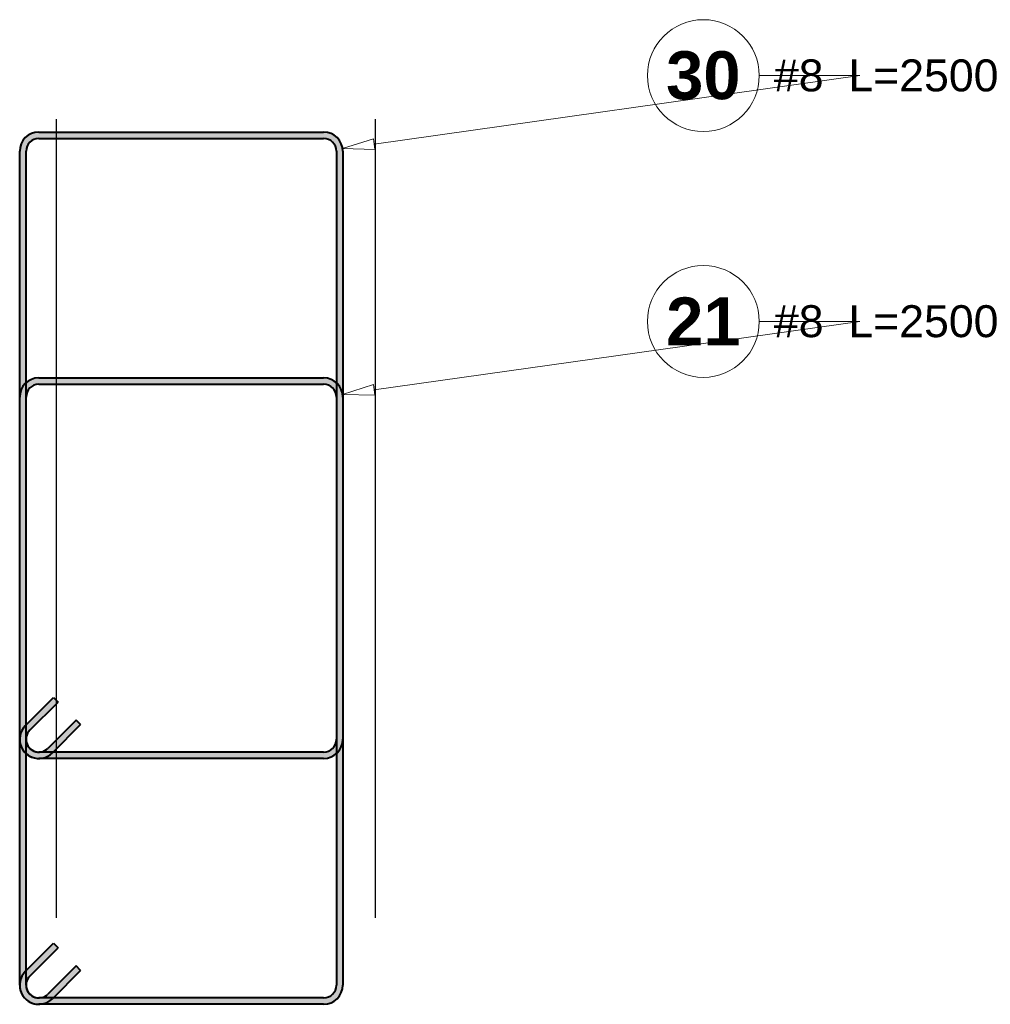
# Model space of a CAD drawing. Extents: x 40861 to 114399, y -71497 to -5875.
# Tile 43 of 45: x 105270 to 106485, y -8047 to -6815. Entities that reach past the tile are written whole.
import ezdxf

# ---------------------------------------------------------------- set-up
doc = ezdxf.new("R2010")
doc.units = 0
doc.header["$LTSCALE"] = 10
doc.header["$MEASUREMENT"] = 0
doc.layers.add('RCAD_kształt pręta', color=7, linetype='Continuous')
doc.layers.add('RCAD_opis kształtu pręta', color=7, linetype='Continuous')
doc.styles.add('style1', font='arial.ttf')
doc.styles.add('style3', font='arialbd.ttf')

msp = doc.modelspace()

# ---------------------------------------------------------------- hatches: boundary and pattern name
at = {"layer": 'RCAD_kształt pręta', "lineweight": 40, "true_color": 0x919191}
h = msp.add_hatch(color=252, dxfattribs=at)
edge = h.paths.add_edge_path(flags=0)
edge.add_line((105293.56342, -6955.2342), (105293.56342, -6963.2342))
edge.add_arc((105293.56342, -6979.2342), 16, 90, 180)
edge.add_line((105277.56342, -6979.2342), (105269.56342, -6979.2342))
edge.add_arc((105293.56342, -6979.2342), 24, 450, 540, ccw=False)
for points in [[(105293.56342, -6963.2342), (105293.56342, -6955.2342), (105650.10673, -6955.2342), (105650.10673, -6963.2342)], [(105277.56342, -7715.40975), (105269.56342, -7715.40975), (105269.56342, -6979.2342), (105277.56342, -6979.2342)], [(105666.10673, -6979.2342), (105674.10673, -6979.2342), (105674.10673, -7715.40975), (105666.10673, -7715.40975)], [(105293.56342, -7270.92253), (105293.56342, -7262.92253), (105650.10673, -7262.92253), (105650.10673, -7270.92253)], [(105277.56342, -8023.09808), (105269.56342, -8023.09808), (105269.56342, -7286.92253), (105277.56342, -7286.92253)], [(105666.10673, -7286.92253), (105674.10673, -7286.92253), (105674.10673, -8023.09808), (105666.10673, -8023.09808)], [(105282.24971, -7704.09604), (105276.59286, -7698.43919), (105311.9482, -7663.08385), (105317.60505, -7668.7407)], [(105340.23247, -7691.36812), (105345.88932, -7697.02497), (105310.53398, -7732.38031), (105304.87713, -7726.72346)], [(105650.10673, -7731.40975), (105650.10673, -7739.40975), (105293.56342, -7739.40975), (105293.56342, -7731.40975)], [(105282.24971, -8011.78437), (105276.59286, -8006.12752), (105311.9482, -7970.77218), (105317.60505, -7976.42903)], [(105340.23247, -7999.05645), (105345.88932, -8004.7133), (105310.53398, -8040.06864), (105304.87713, -8034.41179)], [(105650.10673, -8039.09808), (105650.10673, -8047.09808), (105293.56342, -8047.09808), (105293.56342, -8039.09808)]]:
    msp.add_hatch(color=252, dxfattribs=at).paths.add_polyline_path(points, flags=0)
h = msp.add_hatch(color=252, dxfattribs=at)
edge = h.paths.add_edge_path(flags=0)
edge.add_line((105674.10673, -6979.2342), (105666.10673, -6979.2342))
edge.add_arc((105650.10673, -6979.2342), 16, 0, 90)
edge.add_line((105650.10673, -6963.2342), (105650.10673, -6955.2342))
edge.add_arc((105650.10673, -6979.2342), 24, 360, 450, ccw=False)
h = msp.add_hatch(color=252, dxfattribs=at)
edge = h.paths.add_edge_path(flags=0)
edge.add_line((105293.56342, -7262.92253), (105293.56342, -7270.92253))
edge.add_arc((105293.56342, -7286.92253), 16, 90, 180)
edge.add_line((105277.56342, -7286.92253), (105269.56342, -7286.92253))
edge.add_arc((105293.56342, -7286.92253), 24, 450, 540, ccw=False)
h = msp.add_hatch(color=252, dxfattribs=at)
edge = h.paths.add_edge_path(flags=0)
edge.add_line((105674.10673, -7286.92253), (105666.10673, -7286.92253))
edge.add_arc((105650.10673, -7286.92253), 16, 0, 90)
edge.add_line((105650.10673, -7270.92253), (105650.10673, -7262.92253))
edge.add_arc((105650.10673, -7286.92253), 24, 360, 450, ccw=False)
h = msp.add_hatch(color=252, dxfattribs=at)
edge = h.paths.add_edge_path(flags=0)
edge.add_line((105276.59286, -7698.43919), (105282.24971, -7704.09604))
edge.add_arc((105293.56342, -7715.40975), 16, -225, -90)
edge.add_line((105293.56342, -7731.40975), (105293.56342, -7739.40975))
edge.add_arc((105293.56342, -7715.40975), 24, 135, 270, ccw=False)
h = msp.add_hatch(color=252, dxfattribs=at)
edge = h.paths.add_edge_path(flags=0)
edge.add_line((105269.56342, -7715.40975), (105277.56342, -7715.40975))
edge.add_arc((105293.56342, -7715.40975), 16, -180, -45)
edge.add_line((105304.87713, -7726.72346), (105310.53398, -7732.38031))
edge.add_arc((105293.56342, -7715.40975), 24, 180, 315, ccw=False)
h = msp.add_hatch(color=252, dxfattribs=at)
edge = h.paths.add_edge_path(flags=0)
edge.add_line((105650.10673, -7739.40975), (105650.10673, -7731.40975))
edge.add_arc((105650.10673, -7715.40975), 16, -90, 0)
edge.add_line((105666.10673, -7715.40975), (105674.10673, -7715.40975))
edge.add_arc((105650.10673, -7715.40975), 24, 270, 360, ccw=False)
h = msp.add_hatch(color=252, dxfattribs=at)
edge = h.paths.add_edge_path(flags=0)
edge.add_line((105276.59286, -8006.12752), (105282.24971, -8011.78437))
edge.add_arc((105293.56342, -8023.09808), 16, -225, -90)
edge.add_line((105293.56342, -8039.09808), (105293.56342, -8047.09808))
edge.add_arc((105293.56342, -8023.09808), 24, 135, 270, ccw=False)
h = msp.add_hatch(color=252, dxfattribs=at)
edge = h.paths.add_edge_path(flags=0)
edge.add_line((105269.56342, -8023.09808), (105277.56342, -8023.09808))
edge.add_arc((105293.56342, -8023.09808), 16, -180, -45)
edge.add_line((105304.87713, -8034.41179), (105310.53398, -8040.06864))
edge.add_arc((105293.56342, -8023.09808), 24, 180, 315, ccw=False)
h = msp.add_hatch(color=252, dxfattribs=at)
edge = h.paths.add_edge_path(flags=0)
edge.add_line((105650.10673, -8047.09808), (105650.10673, -8039.09808))
edge.add_arc((105650.10673, -8023.09808), 16, -90, 0)
edge.add_line((105666.10673, -8023.09808), (105674.10673, -8023.09808))
edge.add_arc((105650.10673, -8023.09808), 24, 270, 360, ccw=False)

# ---------------------------------------------------------------- linework, layer by layer
for points in [[(105315.14846, -6938.9265), (105315.14846, -7938.9265)], [(105715.14846, -7938.9265), (105715.14846, -6938.9265)]]:
    msp.add_lwpolyline(points)
at = {"layer": 'RCAD_kształt pręta', "color": 4, "lineweight": 40}
for p, q in [((105293.56342, -6955.2342), (105650.10673, -6955.2342)), ((105293.56342, -6963.2342), (105650.10673, -6963.2342)), ((105269.56342, -7715.40975), (105269.56342, -6979.2342)), ((105277.56342, -7715.40975), (105277.56342, -6979.2342)), ((105666.10673, -6979.2342), (105666.10673, -7715.40975)), ((105674.10673, -6979.2342), (105674.10673, -7715.40975)), ((105293.56342, -7262.92253), (105650.10673, -7262.92253)), ((105293.56342, -7270.92253), (105650.10673, -7270.92253)), ((105269.56342, -8023.09808), (105269.56342, -7286.92253)), ((105277.56342, -8023.09808), (105277.56342, -7286.92253)), ((105666.10673, -7286.92253), (105666.10673, -8023.09808)), ((105674.10673, -7286.92253), (105674.10673, -8023.09808)), ((105276.59286, -7698.43919), (105311.9482, -7663.08385)), ((105311.9482, -7663.08385), (105317.60505, -7668.7407)), ((105282.24971, -7704.09604), (105317.60505, -7668.7407)), ((105340.23247, -7691.36812), (105304.87713, -7726.72346)), ((105345.88932, -7697.02497), (105310.53398, -7732.38031)), ((105345.88932, -7697.02497), (105340.23247, -7691.36812)), ((105650.10673, -7731.40975), (105293.56342, -7731.40975)), ((105650.10673, -7739.40975), (105293.56342, -7739.40975)), ((105276.59286, -8006.12752), (105311.9482, -7970.77218)), ((105311.9482, -7970.77218), (105317.60505, -7976.42903)), ((105282.24971, -8011.78437), (105317.60505, -7976.42903)), ((105340.23247, -7999.05645), (105304.87713, -8034.41179)), ((105345.88932, -8004.7133), (105310.53398, -8040.06864)), ((105345.88932, -8004.7133), (105340.23247, -7999.05645)), ((105650.10673, -8039.09808), (105293.56342, -8039.09808)), ((105650.10673, -8047.09808), (105293.56342, -8047.09808))]:
    msp.add_line(p, q, dxfattribs=at)
for centre, radius, start, end in [((105293.56342, -6979.2342), 24, 90, 180), ((105293.56342, -6979.2342), 16, 90, 180), ((105650.10673, -6979.2342), 24, 0, 90), ((105650.10673, -6979.2342), 16, 0, 90), ((105293.56342, -7286.92253), 24, 90, 180), ((105293.56342, -7286.92253), 16, 90, 180), ((105650.10673, -7286.92253), 24, 0, 90), ((105650.10673, -7286.92253), 16, 0, 90), ((105293.56342, -7715.40975), 24, 135, 270), ((105293.56342, -7715.40975), 24, 180, 315), ((105293.56342, -7715.40975), 16, 135, 270), ((105293.56342, -7715.40975), 16, 180, 315), ((105650.10673, -7715.40975), 16, 270, 0), ((105650.10673, -7715.40975), 24, 270, 0), ((105293.56342, -8023.09808), 24, 135, 270), ((105293.56342, -8023.09808), 24, 180, 315), ((105293.56342, -8023.09808), 16, 135, 270), ((105293.56342, -8023.09808), 16, 180, 315), ((105650.10673, -8023.09808), 16, 270, 0), ((105650.10673, -8023.09808), 24, 270, 0)]:
    msp.add_arc(centre, radius, start, end, dxfattribs=at)
at = {"layer": 'RCAD_opis kształtu pręta', "color": 8, "lineweight": 0}
for p, q in [((106321.38979, -6884.60951), (105713.48021, -6970.30102)), ((106321.38979, -6884.60951), (106195.62345, -6884.60951)), ((105673.87178, -6975.88426), (105712.54967, -6963.69961)), ((105714.41075, -6976.90242), (105673.87178, -6975.88426)), ((105714.41075, -6976.90242), (105712.54967, -6963.69961)), ((106321.38979, -7192.29784), (105713.48021, -7277.98934)), ((106321.38979, -7192.29784), (106195.62345, -7192.29784)), ((105673.87178, -7283.57259), (105712.54967, -7271.38794)), ((105714.41075, -7284.59075), (105712.54967, -7271.38794)), ((105714.41075, -7284.59075), (105673.87178, -7283.57259))]:
    msp.add_line(p, q, dxfattribs=at)
for centre in [(106125.62345, -6884.60951), (106125.62345, -7192.29784)]:
    msp.add_circle(centre, 70, dxfattribs=at)

# ---------------------------------------------------------------- texts
at = {"layer": 'RCAD_opis kształtu pręta', "color": 1, "lineweight": 40, "attachment_point": 5}
for s, insert, char_height, style in [('30', (106125.62345, -6884.60951), 60, 'style3'), ('#8  L=2500', (106354.6139, -6884.60951), 40, 'style1'), ('21', (106125.62345, -7192.29784), 60, 'style3'), ('#8  L=2500', (106354.6139, -7192.29784), 40, 'style1')]:
    msp.add_mtext(s, dxfattribs=dict(at, insert=insert, char_height=char_height, style=style))

doc.saveas('drawing.dxf')
